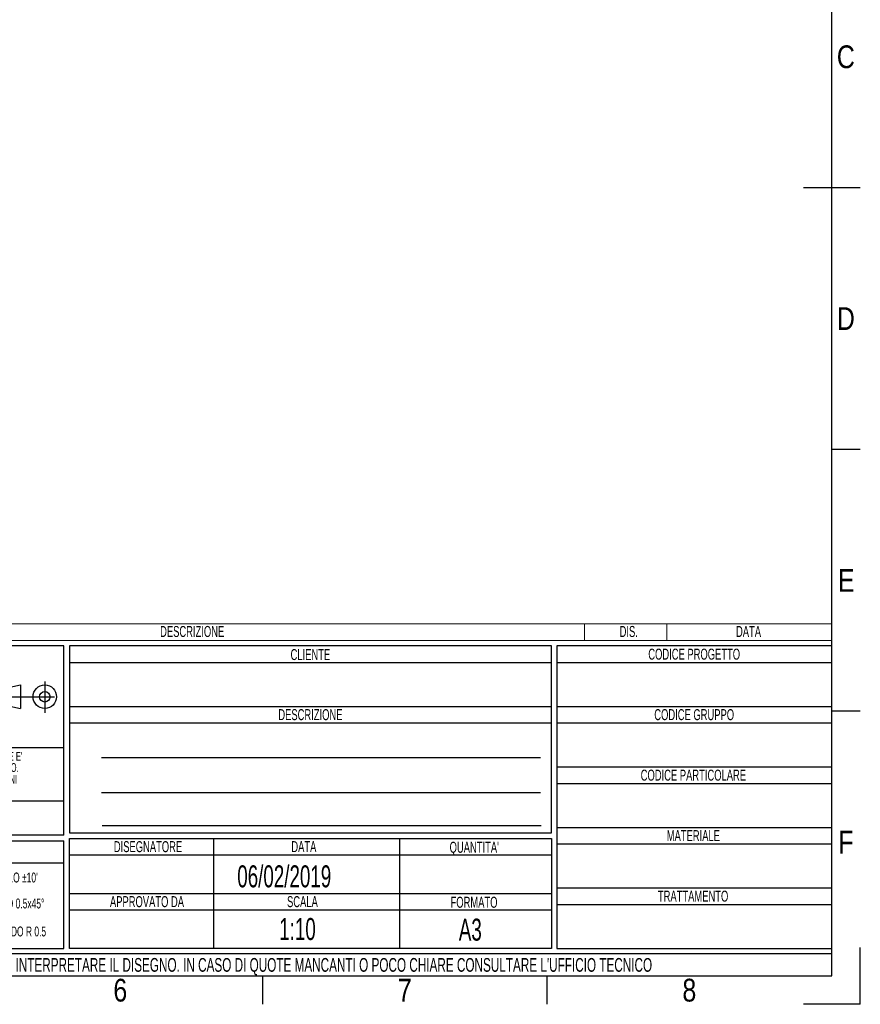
# Model space of a CAD drawing. Header units: millimetres. Extents: x -83 to 702, y 0 to 360.
# Tile 9 of 18: x 267 to 420, y 0 to 179. Entities that reach past the tile are written whole.
import ezdxf
from ezdxf.enums import TextEntityAlignment as Align

# ---------------------------------------------------------------- set-up
doc = ezdxf.new("R2010")
doc.units = ezdxf.units.MM
doc.linetypes.add('CENTERX2', pattern=[20.319999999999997, 12.7, -2.54, 2.54, -2.54])
doc.layers.add('CARTIGLIO', color=140, linetype='Continuous')
doc.styles.add('SLDTEXTSTYLE0', font='TXT', dxfattribs={"width": 0.6382978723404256})
doc.styles.add('SLDTEXTSTYLE1', font='TXT', dxfattribs={"width": 0.675})
doc.styles.add('SLDTEXTSTYLE2', font='TXT', dxfattribs={"width": 0.8214676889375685})

# ---------------------------------------------------------------- blocks, each defined once
blk = doc.blocks.new('SW_NOTE_0')
at = {"layer": 'CARTIGLIO', "color": 0, "insert": (7.526595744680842, 2.578135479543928), "char_height": 2, "attachment_point": 2, "style": 'SLDTEXTSTYLE0'}
blk.add_mtext('TRATTAMENTO', dxfattribs=at)
blk = doc.blocks.new('SW_NOTE_0_1')
at = {"layer": 'CARTIGLIO', "color": 0, "insert": (85.40558510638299, 3.222669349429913), "char_height": 2.5, "attachment_point": 2, "style": 'SLDTEXTSTYLE0'}
blk.add_mtext("ATTENZIONE: NON INTERPRETARE IL DISEGNO. IN CASO DI QUOTE MANCANTI O POCO CHIARE CONSULTARE L'UFFICIO TECNICO", dxfattribs=at)
blk = doc.blocks.new('SW_NOTE_0_2')
at = {"layer": 'CARTIGLIO', "color": 0, "insert": (3.510638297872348, 2.578135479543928), "char_height": 2, "attachment_point": 2, "style": 'SLDTEXTSTYLE0'}
blk.add_mtext('SCALA', dxfattribs=at)
blk = doc.blocks.new('SW_NOTE_0_3')
at = {"layer": 'CARTIGLIO', "color": 0, "insert": (8.670212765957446, 2.578135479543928), "char_height": 2, "attachment_point": 2, "style": 'SLDTEXTSTYLE0'}
blk.add_mtext('APPROVATO DA', dxfattribs=at)
blk = doc.blocks.new('SW_NOTE_0_4')
at = {"layer": 'CARTIGLIO', "color": 0, "insert": (5.398936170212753, 2.578135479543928), "char_height": 2, "attachment_point": 2, "style": 'SLDTEXTSTYLE0'}
blk.add_mtext('FORMATO', dxfattribs=at)
blk = doc.blocks.new('SW_NOTE_0_5')
at = {"layer": 'CARTIGLIO', "color": 0, "insert": (7.606382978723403, 2.578135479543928), "char_height": 2, "attachment_point": 2, "style": 'SLDTEXTSTYLE0'}
blk.add_mtext('DISEGNATORE', dxfattribs=at)
blk = doc.blocks.new('SW_NOTE_0_6')
at = {"layer": 'CARTIGLIO', "color": 0, "insert": (2.845744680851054, 2.578135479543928), "char_height": 2, "attachment_point": 2, "style": 'SLDTEXTSTYLE0'}
blk.add_mtext('DATA', dxfattribs=at)
blk = doc.blocks.new('SW_NOTE_0_7')
at = {"layer": 'CARTIGLIO', "color": 0, "insert": (5.558510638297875, 2.578135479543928), "char_height": 2, "attachment_point": 2, "style": 'SLDTEXTSTYLE0'}
blk.add_mtext("QUANTITA'", dxfattribs=at)
blk = doc.blocks.new('SW_NOTE_0_8')
at = {"layer": 'CARTIGLIO', "color": 0, "insert": (7.10106382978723, 2.578135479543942), "char_height": 2, "attachment_point": 2, "style": 'SLDTEXTSTYLE0'}
blk.add_mtext('DESCRIZIONE', dxfattribs=at)
blk = doc.blocks.new('SW_NOTE_0_9')
at = {"layer": 'CARTIGLIO', "color": 0, "insert": (4.228723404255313, 2.578135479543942), "char_height": 2, "attachment_point": 2, "style": 'SLDTEXTSTYLE0'}
blk.add_mtext('CLIENTE', dxfattribs=at)
blk = doc.blocks.new('SW_NOTE_0_10')
at = {"layer": 'CARTIGLIO', "color": 0, "insert": (5.691489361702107, 2.578135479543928), "char_height": 2, "attachment_point": 2, "style": 'SLDTEXTSTYLE0'}
blk.add_mtext('MATERIALE', dxfattribs=at)
blk = doc.blocks.new('SW_NOTE_0_11')
at = {"layer": 'CARTIGLIO', "color": 0, "insert": (12.15425531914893, 2.578135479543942), "char_height": 2, "attachment_point": 2, "style": 'SLDTEXTSTYLE0'}
blk.add_mtext('CODICE PARTICOLARE', dxfattribs=at)
blk = doc.blocks.new('SW_NOTE_0_12')
at = {"layer": 'CARTIGLIO', "color": 0, "insert": (9.547872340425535, 2.578135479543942), "char_height": 2, "attachment_point": 2, "style": 'SLDTEXTSTYLE0'}
blk.add_mtext('CODICE GRUPPO', dxfattribs=at)
blk = doc.blocks.new('SW_NOTE_0_13')
at = {"layer": 'CARTIGLIO', "color": 0, "insert": (10.69148936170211, 2.578135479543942), "char_height": 2, "attachment_point": 2, "style": 'SLDTEXTSTYLE0'}
blk.add_mtext('CODICE PROGETTO', dxfattribs=at)
blk = doc.blocks.new('SW_NOTE_0_14')
at = {"layer": 'CARTIGLIO', "color": 0, "insert": (6.67819148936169, 2.320321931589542), "char_height": 1.8, "attachment_point": 2, "style": 'SLDTEXTSTYLE0'}
blk.add_mtext("ANGOLO ±10'", dxfattribs=at)
blk = doc.blocks.new('SW_NOTE_0_15')
at = {"layer": 'CARTIGLIO', "color": 0, "insert": (23.93617021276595, 3.867203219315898), "char_height": 3, "attachment_point": 2, "style": 'SLDTEXTSTYLE0'}
blk.add_mtext('TOLLERANZE DI LAVORAZIONE', dxfattribs=at)
blk = doc.blocks.new('SW_NOTE_0_16')
at = {"layer": 'CARTIGLIO', "color": 0, "insert": (21.07265624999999, 5.800804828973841), "char_height": 4.500000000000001, "attachment_point": 2, "style": 'SLDTEXTSTYLE1'}
blk.add_mtext('CONFIDENZIALE', dxfattribs=at)
blk = doc.blocks.new('SW_NOTE_0_17')
at = {"layer": 'CARTIGLIO', "color": 0, "insert": (28.04255319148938, 2.062508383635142), "char_height": 1.6, "attachment_point": 2, "style": 'SLDTEXTSTYLE0'}
blk.add_mtext('DISEGNO ESEGUITO CON CAD NON SONO AMMESSE VARIAZIONI', dxfattribs=at)
blk = doc.blocks.new('SW_NOTE_0_18')
at = {"layer": 'CARTIGLIO', "color": 0, "insert": (27.3404255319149, 2.062508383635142), "char_height": 1.6, "attachment_point": 2, "style": 'SLDTEXTSTYLE0'}
blk.add_mtext('VIETATO RIPRODURRE O COMUNICARNE A TERZI IL CONTENUTO.', dxfattribs=at)
blk = doc.blocks.new('SW_NOTE_0_19')
at = {"layer": 'CARTIGLIO', "color": 0, "insert": (7.587765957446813, 2.320321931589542), "char_height": 1.8, "attachment_point": 2, "style": 'SLDTEXTSTYLE0'}
blk.add_mtext('SMUSSO 0.5x45°', dxfattribs=at)
blk = doc.blocks.new('SW_NOTE_0_20')
at = {"layer": 'CARTIGLIO', "color": 0, "insert": (10.40425531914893, 2.062508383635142), "char_height": 1.6, "attachment_point": 2, "style": 'SLDTEXTSTYLE0'}
blk.add_mtext('O MODIFICHE MANUALI.', dxfattribs=at)
blk = doc.blocks.new('SW_NOTE_0_21')
at = {"layer": 'CARTIGLIO', "color": 0, "char_height": 1.6, "attachment_point": 2, "style": 'SLDTEXTSTYLE0'}
for s, insert in [("DISEGNO DI PROPRIETA'", (10.27659574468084, 2.062508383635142)), ('ALUSIC srl', (25.45120500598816, 2.062508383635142)), (". A TERMINI DI LEGGE E'", (39.41078027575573, 2.062508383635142))]:
    blk.add_mtext(s, dxfattribs=dict(at, insert=insert))
blk = doc.blocks.new('SW_NOTE_0_22')
at = {"layer": 'CARTIGLIO', "color": 0, "insert": (8.569148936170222, 2.320321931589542), "char_height": 1.8, "attachment_point": 2, "style": 'SLDTEXTSTYLE0'}
blk.add_mtext('RACCORDO R 0.5', dxfattribs=at)
blk = doc.blocks.new('SW_NOTE_0_23')
at = {"layer": 'CARTIGLIO', "color": 0, "insert": (18.30319148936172, 2.578135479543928), "char_height": 2, "attachment_point": 2, "style": 'SLDTEXTSTYLE0'}
blk.add_mtext('PER LAVORAZIONI MECCANICHE', dxfattribs=at)
blk = doc.blocks.new('SW_NOTE_0_24')
at = {"layer": 'CARTIGLIO', "color": 0, "insert": (15.68484042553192, 4.511737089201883), "char_height": 3.5, "attachment_point": 2, "style": 'SLDTEXTSTYLE0'}
blk.add_mtext('UNI-ISO 2768 mH', dxfattribs=at)
blk = doc.blocks.new('SW_NOTE_0_25')
at = {"layer": 'CARTIGLIO', "color": 0, "insert": (13.85638297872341, 2.578135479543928), "char_height": 2, "attachment_point": 2, "style": 'SLDTEXTSTYLE0'}
blk.add_mtext('PER PROFILI IN ALLUMINIO', dxfattribs=at)
blk = doc.blocks.new('SW_NOTE_0_26')
at = {"layer": 'CARTIGLIO', "color": 0, "insert": (14.05585106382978, 4.511737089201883), "char_height": 3.5, "attachment_point": 2, "style": 'SLDTEXTSTYLE0'}
blk.add_mtext('UNI-EN 12020-2', dxfattribs=at)
blk = doc.blocks.new('SW_NOTE_0_27')
at = {"layer": 'CARTIGLIO', "color": 0, "insert": (2.340425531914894, 2.578135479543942), "char_height": 2, "attachment_point": 2, "style": 'SLDTEXTSTYLE0'}
blk.add_mtext('REV.', dxfattribs=at)
blk = doc.blocks.new('SW_NOTE_0_28')
at = {"layer": 'CARTIGLIO', "color": 0, "insert": (2.845744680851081, 2.578135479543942), "char_height": 2, "attachment_point": 2, "style": 'SLDTEXTSTYLE0'}
blk.add_mtext('DATA', dxfattribs=at)
blk = doc.blocks.new('SW_NOTE_0_29')
at = {"layer": 'CARTIGLIO', "color": 0, "insert": (7.10106382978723, 2.578135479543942), "char_height": 2, "attachment_point": 2, "style": 'SLDTEXTSTYLE0'}
blk.add_mtext('DESCRIZIONE', dxfattribs=at)
blk = doc.blocks.new('SW_NOTE_0_30')
at = {"layer": 'CARTIGLIO', "color": 0, "insert": (1.968085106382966, 2.578135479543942), "char_height": 2, "attachment_point": 2, "style": 'SLDTEXTSTYLE0'}
blk.add_mtext('DIS.', dxfattribs=at)
blk = doc.blocks.new('Cartiglio ALUSIC')
at = {"layer": 'CARTIGLIO'}
h = blk.add_hatch(color=256, dxfattribs=at)
h.paths.add_polyline_path([(113.971100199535, 149.9990413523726), (113.971100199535, 131.4990413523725), (158.971100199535, 131.4990413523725), (158.971100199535, 149.9990413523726)], flags=0)
h.paths.add_polyline_path([(114.471100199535, 131.9990413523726), (114.471100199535, 149.4990413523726), (158.471100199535, 149.4990413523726), (158.471100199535, 131.9990413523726)], flags=0)
h = blk.add_hatch(color=256, dxfattribs=at)
h.paths.add_polyline_path([(118.292263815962, 138.1064632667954), (118.7611454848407, 139.3206628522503), (121.9303757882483, 139.3206628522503), (122.3992574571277, 138.1064632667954), (124.7510688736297, 138.1064632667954), (121.7833115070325, 145.7916640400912), (118.9082097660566, 145.7916640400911), (115.9404523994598, 138.1064632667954)], flags=0)
h.paths.add_polyline_path([(119.3961687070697, 140.7216809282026), (120.1708764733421, 143.4547391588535), (120.5206447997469, 143.4547391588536), (121.2953525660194, 140.721680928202)], flags=0)
for points in [[(128.0219401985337, 145.7956943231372), (125.5527056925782, 145.7956943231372), (125.5527056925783, 135.2696801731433), (154.6424359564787, 135.2696801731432), (154.6424359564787, 136.3597302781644), (128.0219401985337, 136.3597302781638)], [(144.2116339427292, 145.9308884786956), (144.2116339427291, 144.3245774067), (146.6985305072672, 144.3245774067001), (146.6985305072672, 145.9308884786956)], [(146.7838932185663, 143.6808359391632), (144.2116339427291, 143.6808359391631), (144.2116339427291, 138.1064632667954), (146.7838932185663, 138.1064632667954)]]:
    blk.add_hatch(color=256, dxfattribs=at).paths.add_polyline_path(points, flags=0)
h = blk.add_hatch(color=256, dxfattribs=at)
edge = h.paths.add_edge_path(flags=0)
edge.add_arc((155.7921827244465, 144.4510199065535), 1.479868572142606, 0, 360)
edge = h.paths.add_edge_path(flags=0)
edge.add_arc((155.7921827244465, 144.4510199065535), 1.214864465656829, 0, 360)
h = blk.add_hatch(color=256, dxfattribs=at)
edge = h.paths.add_edge_path(flags=0)
edge.add_arc((155.8903200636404, 144.8676091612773), 0.3723980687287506, 277.1406326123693, 450.0000000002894)
edge.add_line((155.8903200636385, 145.240007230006), (155.450204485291, 145.240007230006))
edge.add_line((155.450204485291, 145.240007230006), (155.450204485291, 143.6880606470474))
edge.add_line((155.450204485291, 143.6880606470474), (155.605611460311, 143.6880606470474))
edge.add_line((155.605611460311, 143.6880606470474), (155.605611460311, 144.4952110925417))
edge.add_line((155.605611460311, 144.4952110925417), (155.764003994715, 144.4952110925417))
edge.add_line((155.764003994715, 144.4952110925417), (156.171212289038, 143.6880606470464))
edge.add_line((156.171212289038, 143.6880606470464), (156.3452765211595, 143.6880606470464))
edge.add_line((156.3452765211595, 143.6880606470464), (155.9366110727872, 144.4980993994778))
edge = h.paths.add_edge_path(flags=0)
edge.add_line((155.6056114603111, 145.0846002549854), (155.8903200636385, 145.0846002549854))
edge.add_arc((155.8903200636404, 144.8676091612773), 0.2169910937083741, -90.00000000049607, 90.00000000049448, ccw=False)
edge.add_line((155.8903200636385, 144.6506180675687), (155.6056114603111, 144.6506180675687))
edge.add_line((155.6056114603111, 144.6506180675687), (155.6056114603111, 145.0846002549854))
h = blk.add_hatch(color=256, dxfattribs=at)
edge = h.paths.add_edge_path(flags=0)
edge.add_arc((132.5578484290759, 140.6186164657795), 0.8721260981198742, 180, 360, ccw=False)
edge.add_line((131.6857223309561, 140.6186164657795), (131.6857223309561, 143.6808359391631))
edge.add_line((131.6857223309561, 143.6808359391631), (129.2243885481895, 143.6808359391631))
edge.add_line((129.2243885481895, 143.6808359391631), (129.2243885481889, 140.2640777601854))
edge.add_arc((131.3820030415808, 140.2640777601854), 2.157614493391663, 180, 321.9680973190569)
edge.add_arc((133.2350345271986, 138.8146685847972), 0.1949400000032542, 3.751097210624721e-10, 141.9680973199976, ccw=False)
edge.add_line((133.4299745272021, 138.8146685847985), (133.4299745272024, 138.106463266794))
edge.add_line((133.4299745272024, 138.106463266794), (135.91068894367, 138.106463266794))
edge.add_line((135.91068894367, 138.106463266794), (135.9106889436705, 143.6808359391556))
edge.add_line((135.9106889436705, 143.6808359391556), (133.4299745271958, 143.6808359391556))
edge.add_line((133.4299745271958, 143.6808359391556), (133.4299745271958, 140.6186164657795))
h = blk.add_hatch(color=256, dxfattribs=at)
edge = h.paths.add_edge_path(flags=0)
edge.add_line((139.7219511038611, 138.0874905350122), (140.9616140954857, 138.2313935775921))
edge.add_arc((140.6251358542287, 140.9172664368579), 2.706867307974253, 277.1406456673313, 311.0032214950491)
edge.add_arc((141.7459062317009, 139.8536948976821), 1.178212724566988, 303.7868133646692, 347.8980612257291)
edge.add_arc((141.0550130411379, 140.1458147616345), 1.920162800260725, 343.6935231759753, 381.4193527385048)
edge.add_arc((140.9170023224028, 138.8528855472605), 2.77207698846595, 46.00269433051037, 81.25096772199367)
edge.add_arc((133.1604335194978, 99.54681763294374), 42.8338661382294, 78.993004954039, 81.01866969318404)
edge.add_arc((140.0875549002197, 143.5111497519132), 1.672976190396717, 238.77709912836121, 261.74465207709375, ccw=False)
edge.add_arc((139.511171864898, 142.3534770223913), 0.3988810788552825, 114.64010585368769, 223.1865854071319, ccw=False)
edge.add_arc((139.9292750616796, 141.471492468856), 1.374925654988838, 90.51660503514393, 115.15343256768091, ccw=False)
edge.add_arc((139.978971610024, 141.8617877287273), 0.986530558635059, 50.69488274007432, 93.60864602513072, ccw=False)
edge.add_arc((140.2656634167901, 142.2302567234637), 0.519939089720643, 14.547573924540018, 49.4198797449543, ccw=False)
edge.add_line((140.7689329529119, 142.3608569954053), (142.7634621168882, 142.3608569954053))
edge.add_arc((141.3534729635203, 142.2214802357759), 1.416861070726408, 5.645321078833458, 71.38339334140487)
edge.add_arc((140.0918708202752, 138.6413140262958), 5.212710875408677, 70.80435731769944, 90.86664277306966)
edge.add_arc((139.6876943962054, 140.01898057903), 3.848224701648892, 85.15036290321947, 119.9120405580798)
edge.add_arc((138.7589405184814, 141.8826763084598), 1.774008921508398, 123.9309471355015, 174.9914571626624)
edge.add_arc((138.007121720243, 141.9227892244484), 1.021881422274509, 173.5516105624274, 249.3813116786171)
edge.add_arc((139.4480837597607, 143.8857829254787), 3.430150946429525, 238.3320469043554, 269.1908231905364)
edge.add_arc((139.5671105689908, 138.3083973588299), 2.154096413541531, 64.99796384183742, 94.45891481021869, ccw=False)
edge.add_arc((140.3551381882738, 139.8813550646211), 0.398545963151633, -35.586121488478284, 72.11412463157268, ccw=False)
edge.add_arc((139.9862171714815, 139.9393420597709), 0.7512299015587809, 245.201083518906, 337.29941344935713, ccw=False)
edge.add_arc((139.934335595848, 140.0154535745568), 0.8024620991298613, 192.5591591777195, 250.8523518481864, ccw=False)
edge.add_line((139.1510748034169, 139.8409601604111), (136.768183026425, 139.8409601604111))
edge.add_arc((138.8654850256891, 140.4022414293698), 2.1711085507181, 194.9824340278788, 258.3364147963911)
edge.add_line((138.4265630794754, 138.2759630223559), (139.7219511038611, 138.0874905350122))
h = blk.add_hatch(color=256, dxfattribs=at)
edge = h.paths.add_edge_path(flags=0)
edge.add_arc((151.1448446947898, 140.5631500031), 1.095489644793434, 191.1589777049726, 269.9285492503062, ccw=False)
edge.add_arc((152.2932291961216, 141.066632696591), 2.335462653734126, 162.1599290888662, 197.8400709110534, ccw=False)
edge.add_arc((151.1448446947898, 141.5701153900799), 1.095489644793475, 90.07145075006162, 168.8410222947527, ccw=False)
edge.add_arc((151.2517282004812, 141.8150308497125), 0.8574339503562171, 2.566657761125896, 97.25285314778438, ccw=False)
edge.add_line((152.108301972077, 141.8534281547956), (154.4848142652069, 141.8534281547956))
edge.add_arc((152.4212904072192, 141.6061501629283), 2.078287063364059, 6.833333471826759, 81.00039250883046)
edge.add_arc((151.336234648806, 138.6914263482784), 5.163706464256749, 74.1517675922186, 91.31975036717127)
edge.add_arc((150.8738064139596, 140.4366829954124), 3.434301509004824, 84.25969198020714, 140.8312604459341)
edge.add_arc((150.5707293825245, 141.0666326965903), 2.817144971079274, 146.8823062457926, 213.1176937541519)
edge.add_arc((150.87380641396, 141.6965823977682), 3.434301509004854, 219.1687395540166, 275.7403080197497)
edge.add_arc((151.3362346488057, 143.4418390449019), 5.163706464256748, 268.6802496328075, 285.8482324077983)
edge.add_arc((152.4212904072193, 140.5271152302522), 2.078287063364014, 278.9996074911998, 353.1666665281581)
edge.add_line((154.4848142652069, 140.2798372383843), (152.1083019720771, 140.2798372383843))
edge.add_arc((151.2517282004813, 140.3182345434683), 0.8574339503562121, 262.7471468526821, 357.4333422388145, ccw=False)
at = {"color": 161, "linetype": 'Continuous', "lineweight": 18}
for p, q in [((113.971100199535, 150.9990413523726), (113.971100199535, 153.9990413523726)), ((113.971100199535, 153.9990413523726), (313.621100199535, 153.9990413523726)), ((125.971100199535, 153.9990413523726), (125.971100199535, 150.9990413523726)), ((268.621100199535, 153.9990413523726), (268.621100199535, 150.9990413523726)), ((283.621100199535, 153.9990413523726), (283.621100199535, 150.9990413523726)), ((313.621100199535, 150.9990413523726), (313.621100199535, 153.9990413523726)), ((113.971100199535, 150.9990413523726), (313.621100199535, 150.9990413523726))]:
    blk.add_line(p, q, dxfattribs=at)
at = {"layer": 'CARTIGLIO'}
for p, q in [((113.971100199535, 149.9990413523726), (113.971100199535, 131.4990413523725)), ((113.971100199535, 149.9990413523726), (113.971100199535, 94.99904135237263)), ((173.971100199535, 149.9990413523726), (113.971100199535, 149.9990413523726)), ((158.971100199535, 149.9990413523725), (113.971100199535, 149.9990413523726)), ((113.971100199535, 149.9990413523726), (113.971100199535, 131.4990413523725)), ((113.971100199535, 149.9990413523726), (113.971100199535, 115.5498549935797)), ((114.471100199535, 131.9990413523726), (114.471100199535, 149.4990413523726)), ((114.471100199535, 149.4990413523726), (114.471100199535, 131.9990413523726)), ((114.471100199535, 149.4990413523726), (158.471100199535, 149.4990413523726)), ((158.471100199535, 149.4990413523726), (114.471100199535, 149.4990413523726)), ((158.471100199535, 149.4990413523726), (158.471100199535, 131.9990413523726)), ((158.471100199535, 131.9990413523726), (158.471100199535, 149.4990413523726)), ((158.971100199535, 131.4990413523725), (158.971100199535, 149.9990413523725)), ((158.971100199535, 149.9990413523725), (158.971100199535, 131.4990413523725)), ((173.971100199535, 115.5498549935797), (173.971100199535, 149.9990413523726)), ((262.621100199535, 149.9990413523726), (174.971100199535, 149.9990413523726)), ((174.971100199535, 149.9990413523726), (174.971100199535, 115.9990413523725)), ((262.621100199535, 115.9990413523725), (262.621100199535, 149.9990413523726)), ((313.621100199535, 149.9990413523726), (263.621100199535, 149.9990413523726)), ((263.621100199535, 149.9990413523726), (263.621100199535, 94.99904135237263)), ((313.621100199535, 94.99904135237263), (313.621100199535, 149.9990413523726)), ((174.971100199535, 146.9990413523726), (262.621100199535, 146.9990413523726)), ((263.621100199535, 146.9990413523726), (313.621100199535, 146.9990413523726)), ((118.9082097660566, 145.7916640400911), (115.9404523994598, 138.1064632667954)), ((115.9404523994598, 138.1064632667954), (118.9082097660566, 145.7916640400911)), ((121.7833115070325, 145.7916640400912), (118.9082097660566, 145.7916640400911)), ((118.9082097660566, 145.7916640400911), (121.7833115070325, 145.7916640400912)), ((124.7510688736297, 138.1064632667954), (121.7833115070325, 145.7916640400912)), ((124.7510688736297, 138.1064632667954), (121.7833115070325, 145.7916640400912)), ((128.0219401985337, 145.7956943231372), (125.5527056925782, 145.7956943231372)), ((125.5527056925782, 145.7956943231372), (125.5527056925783, 135.2696801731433)), ((128.0219401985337, 145.7956943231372), (125.5527056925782, 145.7956943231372)), ((125.5527056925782, 145.7956943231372), (125.5527056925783, 135.2696801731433)), ((128.0219401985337, 136.3597302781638), (128.0219401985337, 145.7956943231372)), ((128.0219401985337, 136.3597302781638), (128.0219401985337, 145.7956943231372)), ((146.6985305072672, 145.9308884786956), (144.2116339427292, 145.9308884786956)), ((144.2116339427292, 145.9308884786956), (144.2116339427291, 144.3245774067)), ((144.2116339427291, 144.3245774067), (144.2116339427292, 145.9308884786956)), ((144.2116339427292, 145.9308884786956), (146.6985305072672, 145.9308884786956)), ((146.6985305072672, 145.9308884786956), (146.6985305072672, 144.3245774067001)), ((146.6985305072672, 144.3245774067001), (146.6985305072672, 145.9308884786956)), ((155.450204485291, 143.6880606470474), (155.450204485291, 145.240007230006)), ((155.450204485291, 143.6880606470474), (155.450204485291, 145.240007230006)), ((155.450204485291, 145.240007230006), (155.8903200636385, 145.240007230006)), ((155.450204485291, 145.240007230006), (155.8903200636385, 145.240007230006)), ((155.6056114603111, 145.0846002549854), (155.8903200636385, 145.0846002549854)), ((155.6056114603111, 144.6506180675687), (155.6056114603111, 145.0846002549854)), ((155.6056114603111, 144.6506180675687), (155.6056114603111, 145.0846002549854)), ((155.6056114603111, 145.0846002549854), (155.8903200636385, 145.0846002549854)), ((119.3961687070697, 140.7216809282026), (120.1708764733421, 143.4547391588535)), ((120.1708764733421, 143.4547391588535), (119.3961687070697, 140.7216809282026)), ((120.1708764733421, 143.4547391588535), (120.5206447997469, 143.4547391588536)), ((120.1708764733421, 143.4547391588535), (120.5206447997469, 143.4547391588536)), ((120.5206447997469, 143.4547391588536), (121.2953525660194, 140.721680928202)), ((120.5206447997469, 143.4547391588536), (121.2953525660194, 140.721680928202)), ((129.2243885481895, 143.6808359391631), (129.2243885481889, 140.2640777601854)), ((131.6857223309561, 143.6808359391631), (129.2243885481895, 143.6808359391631)), ((131.6857223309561, 143.6808359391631), (129.2243885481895, 143.6808359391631)), ((129.2243885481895, 143.6808359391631), (129.2243885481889, 140.2640777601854)), ((131.6857223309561, 140.6186164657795), (131.6857223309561, 143.6808359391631)), ((131.6857223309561, 143.6808359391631), (131.6857223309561, 140.6186164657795)), ((135.9106889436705, 143.6808359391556), (133.4299745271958, 143.6808359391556)), ((133.4299745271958, 143.6808359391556), (133.4299745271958, 140.6186164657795)), ((133.4299745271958, 143.6808359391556), (133.4299745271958, 140.6186164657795)), ((135.9106889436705, 143.6808359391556), (133.4299745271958, 143.6808359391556)), ((135.9106889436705, 143.6808359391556), (135.91068894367, 138.106463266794)), ((135.91068894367, 138.106463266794), (135.9106889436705, 143.6808359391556)), ((144.2116339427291, 144.3245774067), (146.6985305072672, 144.3245774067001)), ((146.6985305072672, 144.3245774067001), (144.2116339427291, 144.3245774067)), ((146.7838932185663, 143.6808359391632), (144.2116339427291, 143.6808359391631)), ((144.2116339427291, 143.6808359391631), (144.2116339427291, 138.1064632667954)), ((144.2116339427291, 143.6808359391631), (146.7838932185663, 143.6808359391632)), ((144.2116339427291, 138.1064632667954), (144.2116339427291, 143.6808359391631)), ((146.7838932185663, 138.1064632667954), (146.7838932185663, 143.6808359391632)), ((146.7838932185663, 143.6808359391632), (146.7838932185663, 138.1064632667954)), ((155.450204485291, 143.6880606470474), (155.605611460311, 143.6880606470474)), ((155.605611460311, 143.6880606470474), (155.450204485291, 143.6880606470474)), ((155.6056114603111, 144.6506180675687), (155.8903200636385, 144.6506180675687)), ((155.8903200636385, 144.6506180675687), (155.6056114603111, 144.6506180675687)), ((155.605611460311, 144.4952110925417), (155.605611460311, 143.6880606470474)), ((155.605611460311, 143.6880606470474), (155.605611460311, 144.4952110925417)), ((155.764003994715, 144.4952110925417), (155.605611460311, 144.4952110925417)), ((155.605611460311, 144.4952110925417), (155.764003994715, 144.4952110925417)), ((156.171212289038, 143.6880606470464), (155.764003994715, 144.4952110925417)), ((155.764003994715, 144.4952110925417), (156.171212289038, 143.6880606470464)), ((155.9366110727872, 144.4980993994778), (156.3452765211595, 143.6880606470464)), ((155.9366110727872, 144.4980993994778), (156.3452765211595, 143.6880606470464)), ((156.171212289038, 143.6880606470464), (156.3452765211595, 143.6880606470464)), ((156.3452765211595, 143.6880606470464), (156.171212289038, 143.6880606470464)), ((140.7689329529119, 142.3608569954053), (142.7634621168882, 142.3608569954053)), ((142.7634621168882, 142.3608569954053), (140.7689329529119, 142.3608569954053)), ((152.108301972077, 141.8534281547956), (154.4848142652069, 141.8534281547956)), ((152.108301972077, 141.8534281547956), (154.4848142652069, 141.8534281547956)), ((160.5624374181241, 141.7060810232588), (166.0550106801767, 142.8872795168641)), ((160.5624374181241, 141.7060810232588), (160.5624374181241, 139.7920016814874)), ((166.0550106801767, 142.8872795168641), (166.0550106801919, 138.6108031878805)), ((121.2953525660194, 140.721680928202), (119.3961687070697, 140.7216809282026)), ((119.3961687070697, 140.7216809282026), (121.2953525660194, 140.721680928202)), ((139.1510748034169, 139.8409601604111), (136.768183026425, 139.8409601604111)), ((139.1510748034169, 139.8409601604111), (136.768183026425, 139.8409601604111)), ((154.4848142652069, 140.2798372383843), (152.1083019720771, 140.2798372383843)), ((152.1083019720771, 140.2798372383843), (154.4848142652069, 140.2798372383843)), ((160.5624374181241, 139.7920016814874), (166.0550106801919, 138.6108031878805)), ((115.9404523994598, 138.1064632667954), (118.292263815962, 138.1064632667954)), ((115.9404523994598, 138.1064632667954), (118.292263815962, 138.1064632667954)), ((118.292263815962, 138.1064632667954), (118.7611454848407, 139.3206628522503)), ((118.292263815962, 138.1064632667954), (118.7611454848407, 139.3206628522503)), ((118.7611454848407, 139.3206628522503), (121.9303757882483, 139.3206628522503)), ((118.7611454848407, 139.3206628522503), (121.9303757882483, 139.3206628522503)), ((122.3992574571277, 138.1064632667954), (121.9303757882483, 139.3206628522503)), ((121.9303757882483, 139.3206628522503), (122.3992574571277, 138.1064632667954)), ((122.3992574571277, 138.1064632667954), (124.7510688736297, 138.1064632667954)), ((122.3992574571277, 138.1064632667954), (124.7510688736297, 138.1064632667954)), ((133.4299745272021, 138.8146685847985), (133.4299745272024, 138.106463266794)), ((133.4299745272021, 138.8146685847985), (133.4299745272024, 138.106463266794)), ((133.4299745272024, 138.106463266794), (135.91068894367, 138.106463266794)), ((135.91068894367, 138.106463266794), (133.4299745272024, 138.106463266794)), ((138.4265630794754, 138.2759630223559), (139.7219511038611, 138.0874905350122)), ((138.4265630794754, 138.2759630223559), (139.7219511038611, 138.0874905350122)), ((139.7219511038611, 138.0874905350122), (140.9616140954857, 138.2313935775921)), ((139.7219511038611, 138.0874905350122), (140.9616140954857, 138.2313935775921)), ((144.2116339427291, 138.1064632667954), (146.7838932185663, 138.1064632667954)), ((146.7838932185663, 138.1064632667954), (144.2116339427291, 138.1064632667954)), ((174.971100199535, 138.9990413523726), (262.621100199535, 138.9990413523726)), ((263.621100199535, 138.9990413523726), (313.621100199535, 138.9990413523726)), ((154.6424359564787, 136.3597302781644), (128.0219401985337, 136.3597302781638)), ((154.6424359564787, 136.3597302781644), (128.0219401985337, 136.3597302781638)), ((154.6424359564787, 135.2696801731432), (154.6424359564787, 136.3597302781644)), ((154.6424359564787, 135.2696801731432), (154.6424359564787, 136.3597302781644)), ((125.5527056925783, 135.2696801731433), (154.6424359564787, 135.2696801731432)), ((125.5527056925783, 135.2696801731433), (154.6424359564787, 135.2696801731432)), ((174.971100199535, 135.9990413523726), (262.621100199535, 135.9990413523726)), ((263.621100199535, 135.9990413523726), (313.621100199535, 135.9990413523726)), ((113.971100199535, 131.4990413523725), (158.971100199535, 131.4990413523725)), ((113.971100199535, 131.4990413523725), (173.971100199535, 131.4990413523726)), ((158.471100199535, 131.9990413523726), (114.471100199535, 131.9990413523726)), ((114.471100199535, 131.9990413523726), (158.471100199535, 131.9990413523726)), ((260.621100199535, 129.6657080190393), (180.7961001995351, 129.6657080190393)), ((263.621100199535, 127.9990413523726), (313.621100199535, 127.9990413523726)), ((263.621100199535, 124.9990413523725), (313.621100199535, 124.9990413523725)), ((173.971100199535, 121.7636603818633), (113.971100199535, 121.7636603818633)), ((180.7961001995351, 123.3074882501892), (260.621100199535, 123.3074882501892)), ((180.9187030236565, 117.3170769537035), (260.7437030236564, 117.3170769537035)), ((263.621100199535, 116.9990413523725), (313.621100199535, 116.9990413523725)), ((173.971100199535, 115.5498549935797), (113.971100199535, 115.5498549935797)), ((174.971100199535, 115.9990413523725), (262.621100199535, 115.9990413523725)), ((174.971100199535, 114.9990413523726), (262.621100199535, 114.9990413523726)), ((174.971100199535, 94.99904135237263), (174.971100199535, 114.9990413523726)), ((201.1430971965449, 114.9990413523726), (201.1430971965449, 94.99904135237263)), ((234.9680971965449, 114.9990413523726), (234.9680971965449, 94.99904135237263)), ((262.621100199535, 114.9990413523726), (262.621100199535, 94.99904135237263)), ((113.971100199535, 114.5498549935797), (173.971100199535, 114.5498549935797)), ((113.971100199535, 114.5498549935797), (113.971100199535, 94.99904135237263)), ((173.971100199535, 94.99904135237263), (173.971100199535, 114.5498549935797)), ((263.621100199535, 113.9990413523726), (313.621100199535, 113.9990413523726)), ((174.971100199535, 111.9990413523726), (262.621100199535, 111.9990413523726)), ((173.9571410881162, 110.4900006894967), (113.9571410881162, 110.4900006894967)), ((154.9806365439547, 94.99904135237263), (154.9806365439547, 110.4900006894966)), ((113.971100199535, 107.6716313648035), (154.9806365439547, 107.6716313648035)), ((263.621100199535, 105.9990413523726), (313.621100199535, 105.9990413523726)), ((174.971100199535, 104.9990413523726), (262.621100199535, 104.9990413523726)), ((154.9806365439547, 102.7445210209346), (113.971100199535, 102.7445210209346)), ((263.621100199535, 102.9990413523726), (313.621100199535, 102.9990413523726)), ((174.971100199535, 101.9990413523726), (262.621100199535, 101.9990413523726)), ((113.9850593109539, 99.96496483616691), (154.9945956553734, 99.96496483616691)), ((113.971100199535, 94.99904135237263), (173.971100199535, 94.99904135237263)), ((262.621100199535, 94.99904135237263), (174.971100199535, 94.99904135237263)), ((263.621100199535, 94.99904135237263), (313.621100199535, 94.99904135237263)), ((313.621100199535, 93.99904135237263), (113.971100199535, 93.99904135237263)), ((113.971100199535, 93.99904135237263), (113.971100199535, 89.99904135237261)), ((313.621100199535, 89.99904135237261), (313.621100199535, 93.99904135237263)), ((113.971100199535, 89.99904135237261), (313.621100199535, 89.99904135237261))]:
    blk.add_line(p, q, dxfattribs=at)
at = {"layer": 'CARTIGLIO', "linetype": 'CENTERX2'}
for p, q in [((170.4898443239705, 143.5008789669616), (170.4898443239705, 137.8355069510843)), ((159.5584198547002, 140.749041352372), (173.3837805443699, 140.749041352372))]:
    blk.add_line(p, q, dxfattribs=at)
at = {"layer": 'CARTIGLIO', "linetype": 'Continuous'}
blk.add_line((113.9695322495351, 89.99904135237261), (313.621100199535, 89.99904135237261), dxfattribs=at)
at = {"layer": 'CARTIGLIO'}
for centre, radius in [((155.7921827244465, 144.4510199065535), 1.479868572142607), ((155.7921827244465, 144.4510199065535), 1.479868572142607), ((155.7921827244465, 144.4510199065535), 1.214864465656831), ((155.7921827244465, 144.4510199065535), 1.214864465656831), ((170.4898443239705, 140.7490413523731), 2.138238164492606), ((170.4898443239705, 140.7490413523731), 0.9570396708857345)]:
    blk.add_circle(centre, radius, dxfattribs=at)
for centre, radius, start, end in [((155.8903200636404, 144.8676091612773), 0.3723980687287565, 277.1406326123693, 90.00000000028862), ((155.8903200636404, 144.8676091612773), 0.3723980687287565, 277.1406326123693, 90.00000000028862), ((155.8903200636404, 144.8676091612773), 0.2169910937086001, 269.9999999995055, 90.00000000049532), ((155.8903200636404, 144.8676091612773), 0.2169910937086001, 269.9999999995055, 90.00000000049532), ((138.7589405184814, 141.8826763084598), 1.774008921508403, 123.9309471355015, 174.9914571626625), ((138.7589405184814, 141.8826763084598), 1.774008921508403, 123.9309471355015, 174.9914571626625), ((139.6876943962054, 140.01898057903), 3.848224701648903, 85.15036290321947, 119.9120405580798), ((139.6876943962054, 140.01898057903), 3.848224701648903, 85.15036290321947, 119.9120405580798), ((140.0918708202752, 138.6413140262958), 5.212710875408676, 70.80435731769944, 90.86664277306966), ((140.0918708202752, 138.6413140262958), 5.212710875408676, 70.80435731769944, 90.86664277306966), ((141.3534729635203, 142.2214802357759), 1.416861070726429, 5.645321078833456, 71.38339334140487), ((141.3534729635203, 142.2214802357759), 1.416861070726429, 5.645321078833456, 71.38339334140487), ((150.8738064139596, 140.4366829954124), 3.434301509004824, 84.25969198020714, 140.8312604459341), ((150.8738064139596, 140.4366829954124), 3.434301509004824, 84.25969198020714, 140.8312604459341), ((151.336234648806, 138.6914263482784), 5.163706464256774, 74.1517675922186, 91.31975036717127), ((151.336234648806, 138.6914263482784), 5.163706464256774, 74.1517675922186, 91.31975036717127), ((152.4212904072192, 141.6061501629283), 2.078287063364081, 6.833333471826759, 81.00039250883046), ((152.4212904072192, 141.6061501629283), 2.078287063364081, 6.833333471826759, 81.00039250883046), ((138.007121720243, 141.9227892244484), 1.021881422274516, 173.5516105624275, 249.381311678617), ((138.007121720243, 141.9227892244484), 1.021881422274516, 173.5516105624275, 249.381311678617), ((139.511171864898, 142.3534770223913), 0.3988810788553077, 114.6401058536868, 223.1865854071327), ((139.511171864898, 142.3534770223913), 0.3988810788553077, 114.6401058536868, 223.1865854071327), ((140.0875549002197, 143.5111497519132), 1.672976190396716, 238.777099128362, 261.7446520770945), ((140.0875549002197, 143.5111497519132), 1.672976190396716, 238.777099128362, 261.7446520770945), ((139.9292750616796, 141.471492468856), 1.374925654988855, 90.51660503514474, 115.1534325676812), ((139.9292750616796, 141.471492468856), 1.374925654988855, 90.51660503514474, 115.1534325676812), ((133.1604335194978, 99.54681763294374), 42.83386613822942, 78.993004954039, 81.01866969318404), ((133.1604335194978, 99.54681763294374), 42.83386613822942, 78.993004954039, 81.01866969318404), ((139.978971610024, 141.8617877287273), 0.9865305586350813, 50.69488274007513, 93.60864602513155), ((139.978971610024, 141.8617877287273), 0.9865305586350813, 50.69488274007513, 93.60864602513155), ((140.2656634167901, 142.2302567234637), 0.5199390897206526, 14.5475739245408, 49.41987974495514), ((140.2656634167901, 142.2302567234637), 0.5199390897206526, 14.5475739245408, 49.41987974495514), ((140.9170023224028, 138.8528855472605), 2.77207698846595, 46.00269433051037, 81.25096772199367), ((140.9170023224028, 138.8528855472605), 2.77207698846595, 46.00269433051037, 81.25096772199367), ((150.5707293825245, 141.0666326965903), 2.81714497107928, 146.8823062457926, 213.1176937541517), ((150.5707293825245, 141.0666326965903), 2.81714497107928, 146.8823062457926, 213.1176937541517), ((152.2932291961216, 141.066632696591), 2.335462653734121, 162.159929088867, 197.8400709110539), ((152.2932291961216, 141.066632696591), 2.335462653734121, 162.159929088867, 197.8400709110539), ((151.1448446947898, 141.5701153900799), 1.095489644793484, 90.07145075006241, 168.8410222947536), ((151.1448446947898, 141.5701153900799), 1.095489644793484, 90.07145075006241, 168.8410222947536), ((151.2517282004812, 141.8150308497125), 0.8574339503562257, 2.566657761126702, 97.25285314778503), ((151.2517282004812, 141.8150308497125), 0.8574339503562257, 2.566657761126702, 97.25285314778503), ((131.3820030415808, 140.2640777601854), 2.157614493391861, 180, 321.9680973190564), ((131.3820030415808, 140.2640777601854), 2.157614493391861, 180, 321.9680973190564), ((132.5578484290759, 140.6186164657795), 0.8721260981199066, 180, 0), ((132.5578484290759, 140.6186164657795), 0.8721260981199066, 180, 0), ((138.8654850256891, 140.4022414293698), 2.171108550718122, 194.9824340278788, 258.3364147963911), ((138.8654850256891, 140.4022414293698), 2.171108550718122, 194.9824340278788, 258.3364147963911), ((139.4480837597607, 143.8857829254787), 3.430150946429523, 238.3320469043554, 269.1908231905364), ((139.4480837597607, 143.8857829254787), 3.430150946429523, 238.3320469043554, 269.1908231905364), ((139.934335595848, 140.0154535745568), 0.8024620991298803, 192.5591591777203, 250.8523518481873), ((139.934335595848, 140.0154535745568), 0.8024620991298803, 192.5591591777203, 250.8523518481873), ((139.5671105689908, 138.3083973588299), 2.154096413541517, 64.99796384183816, 94.45891481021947), ((139.5671105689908, 138.3083973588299), 2.154096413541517, 64.99796384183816, 94.45891481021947), ((139.9862171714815, 139.9393420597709), 0.7512299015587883, 245.2010835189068, 337.2994134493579), ((139.9862171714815, 139.9393420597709), 0.7512299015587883, 245.2010835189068, 337.2994134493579), ((140.3551381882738, 139.8813550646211), 0.398545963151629, 324.4138785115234, 72.11412463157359), ((140.3551381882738, 139.8813550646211), 0.398545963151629, 324.4138785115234, 72.11412463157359), ((141.0550130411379, 140.1458147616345), 1.920162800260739, 343.6935231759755, 21.41935273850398), ((141.0550130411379, 140.1458147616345), 1.920162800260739, 343.6935231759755, 21.41935273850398), ((151.1448446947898, 140.5631500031), 1.095489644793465, 191.1589777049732, 269.9285492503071), ((151.1448446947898, 140.5631500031), 1.095489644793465, 191.1589777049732, 269.9285492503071), ((151.2517282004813, 140.3182345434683), 0.8574339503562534, 262.7471468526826, 357.4333422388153), ((151.2517282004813, 140.3182345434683), 0.8574339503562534, 262.7471468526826, 357.4333422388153), ((152.4212904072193, 140.5271152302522), 2.078287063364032, 278.9996074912, 353.1666665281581), ((152.4212904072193, 140.5271152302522), 2.078287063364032, 278.9996074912, 353.1666665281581), ((133.2350345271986, 138.8146685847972), 0.1949400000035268, 3.759104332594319e-10, 141.9680973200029), ((133.2350345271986, 138.8146685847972), 0.1949400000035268, 3.759104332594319e-10, 141.9680973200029), ((140.6251358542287, 140.9172664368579), 2.706867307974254, 277.1406456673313, 311.0032214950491), ((140.6251358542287, 140.9172664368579), 2.706867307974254, 277.1406456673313, 311.0032214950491), ((141.7459062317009, 139.8536948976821), 1.178212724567, 303.7868133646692, 347.8980612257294), ((141.7459062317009, 139.8536948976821), 1.178212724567, 303.7868133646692, 347.8980612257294), ((150.87380641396, 141.6965823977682), 3.434301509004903, 219.1687395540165, 275.7403080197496), ((150.87380641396, 141.6965823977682), 3.434301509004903, 219.1687395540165, 275.7403080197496), ((151.3362346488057, 143.4418390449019), 5.163706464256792, 268.6802496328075, 285.8482324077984), ((151.3362346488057, 143.4418390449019), 5.163706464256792, 268.6802496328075, 285.8482324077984)]:
    blk.add_arc(centre, radius, start, end, dxfattribs=at)
at = {"layer": 'CARTIGLIO', "color": 140}
for name, p in [('SW_NOTE_0_27', (117.5683224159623, 151.0374199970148)), ('SW_NOTE_0_29', (190.1919338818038, 151.0374199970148)), ('SW_NOTE_0_30', (274.7198694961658, 151.0374199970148)), ('SW_NOTE_0_28', (295.6211001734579, 151.0374199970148)), ('SW_NOTE_0_9', (214.5627669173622, 146.8406889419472)), ('SW_NOTE_0_13', (277.8947116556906, 146.9129301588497)), ('SW_NOTE_0_8', (211.6919338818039, 135.9129301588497)), ('SW_NOTE_0_12', (279.0377666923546, 135.9129301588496)), ('SW_NOTE_0_21', (118.9711016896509, 128.6603244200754)), ('SW_NOTE_0_18', (116.3533271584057, 126.6141659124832)), ('SW_NOTE_0_11', (276.2849895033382, 124.9129301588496)), ('SW_NOTE_0_17', (115.6355512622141, 124.4682551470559)), ('SW_NOTE_0_20', (133.3899886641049, 122.1920407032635)), ('SW_NOTE_0_16', (122.2362996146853, 115.4679531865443)), ('SW_NOTE_0_10', (282.7433227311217, 113.9129301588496)), ('SW_NOTE_0_15', (119.5374520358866, 110.3183836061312)), ('SW_NOTE_0_5', (181.6538538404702, 111.9129301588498)), ('SW_NOTE_0_6', (214.7569204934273, 111.9129301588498)), ('SW_NOTE_0_7', (243.0297586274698, 111.8012947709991)), ('SW_NOTE_0_23', (117.6003680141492, 107.6481432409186)), ('SW_NOTE_0_14', (157.5950277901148, 106.4612057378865)), ('SW_NOTE_0_24', (118.7522918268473, 102.6005131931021)), ('SW_NOTE_0_19', (156.6725276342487, 101.7341689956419)), ('SW_NOTE_0_3', (180.406631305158, 101.9129301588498)), ('SW_NOTE_0_2', (213.8333092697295, 101.9129301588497)), ('SW_NOTE_0_4', (243.1505916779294, 101.8012947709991)), ('SW_NOTE_0', (280.862766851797, 102.9129301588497)), ('SW_NOTE_0_25', (121.8587729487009, 99.90266357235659)), ('SW_NOTE_0_26', (120.2859705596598, 94.78943414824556)), ('SW_NOTE_0_22', (155.6312777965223, 96.6517264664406)), ('SW_NOTE_0_1', (127.6311861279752, 90.01640253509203))]:
    blk.add_blockref(name, p, dxfattribs=at)
at = {"layer": 'CARTIGLIO', "color": 140, "style": 'SLDTEXTSTYLE0', "width": 0.6382978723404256}
for tag, p in [('AUTOATTR8', (219.2444208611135, 110.0025032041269)), ('AUTOATTR9', (218.1221976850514, 100.4234402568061)), ('AUTOATTR0', (249.0325362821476, 100.3118048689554))]:
    blk.add_attdef(tag, text='', height=4, dxfattribs=at).set_placement(p, align=Align.TOP_CENTER)
at = {"layer": 'CARTIGLIO', "color": 140}
for tag in ['AUTOATTR13', 'AUTOATTR12', 'AUTOATTR11', 'AUTOATTR10', 'AUTOATTR7', 'AUTOATTR6', 'AUTOATTR5', 'AUTOATTR4', 'AUTOATTR3', 'AUTOATTR2', 'AUTOATTR1']:
    blk.add_attdef(tag, (0, 0), '', height=4, dxfattribs=at)

msp = doc.modelspace()

# ---------------------------------------------------------------- linework, layer by layer
at = {"layer": 'CARTIGLIO', "linetype": 'Continuous'}
for p, q in [((414.8273971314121, 5.171001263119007), (414.8273971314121, 291.8225690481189)), ((409.6531811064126, 148.4967851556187), (420.0016131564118, 148.4967851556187)), ((420.0016131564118, 100.8939977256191), (414.8273971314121, 100.8939977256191)), ((420.0016131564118, 53.29121029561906), (414.8273971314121, 53.29121029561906)), ((420.0016131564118, -0.003214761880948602), (420.0016131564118, 10.34521728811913)), ((5.180115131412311, 5.171001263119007), (414.8273971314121, 5.171001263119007)), ((215.1758291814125, 5.171001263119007), (414.8273971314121, 5.171001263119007)), ((311.3430766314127, -0.003214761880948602), (311.3430766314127, 5.171001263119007)), ((363.0852368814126, -0.003214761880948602), (363.0852368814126, 5.171001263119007)), ((420.0016131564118, -0.003214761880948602), (409.6531811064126, -0.003214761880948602))]:
    msp.add_line(p, q, dxfattribs=at)
at = {"layer": 'CARTIGLIO'}
msp.add_line((215.1773971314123, 5.171001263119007), (414.8273971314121, 5.171001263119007), dxfattribs=at)

# ---------------------------------------------------------------- block references
ref = msp.add_blockref('Cartiglio ALUSIC', (101.206296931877, -84.82804008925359), dxfattribs=at)
ref.add_attrib('AUTOATTR9', '1:10', dxfattribs={"color": 140, "height": 4, "style": 'SLDTEXTSTYLE0', "width": 0.6382978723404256}).set_placement((314.3284946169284, 10.48602516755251), align=Align.BOTTOM_LEFT)
ref.add_attrib('AUTOATTR8', '06/02/2019', dxfattribs={"color": 140, "height": 4, "style": 'SLDTEXTSTYLE0', "width": 0.6382978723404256}).set_placement((306.7007177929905, 20.06508811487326), align=Align.BOTTOM_LEFT)
ref.add_attrib('AUTOATTR0', 'A3', dxfattribs={"color": 140, "height": 4, "style": 'SLDTEXTSTYLE0', "width": 0.6382978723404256}).set_placement((346.9888332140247, 10.37438977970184), align=Align.BOTTOM_LEFT)

# ---------------------------------------------------------------- texts
at = {"layer": 'CARTIGLIO', "char_height": 4.13937282, "attachment_point": 2, "style": 'SLDTEXTSTYLE2'}
for s, insert in [('C', (417.3710906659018, 174.3513584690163)), ('D', (417.3655368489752, 126.7485710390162)), ('E', (417.42546495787, 79.14578360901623)), ('F', (417.3681689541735, 31.54299617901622)), ('6', (285.4283396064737, 4.637072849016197)), ('7', (337.170499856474, 4.637072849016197)), ('8', (388.9126601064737, 4.637072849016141))]:
    msp.add_mtext(s, dxfattribs=dict(at, insert=insert))

doc.saveas('drawing.dxf')
